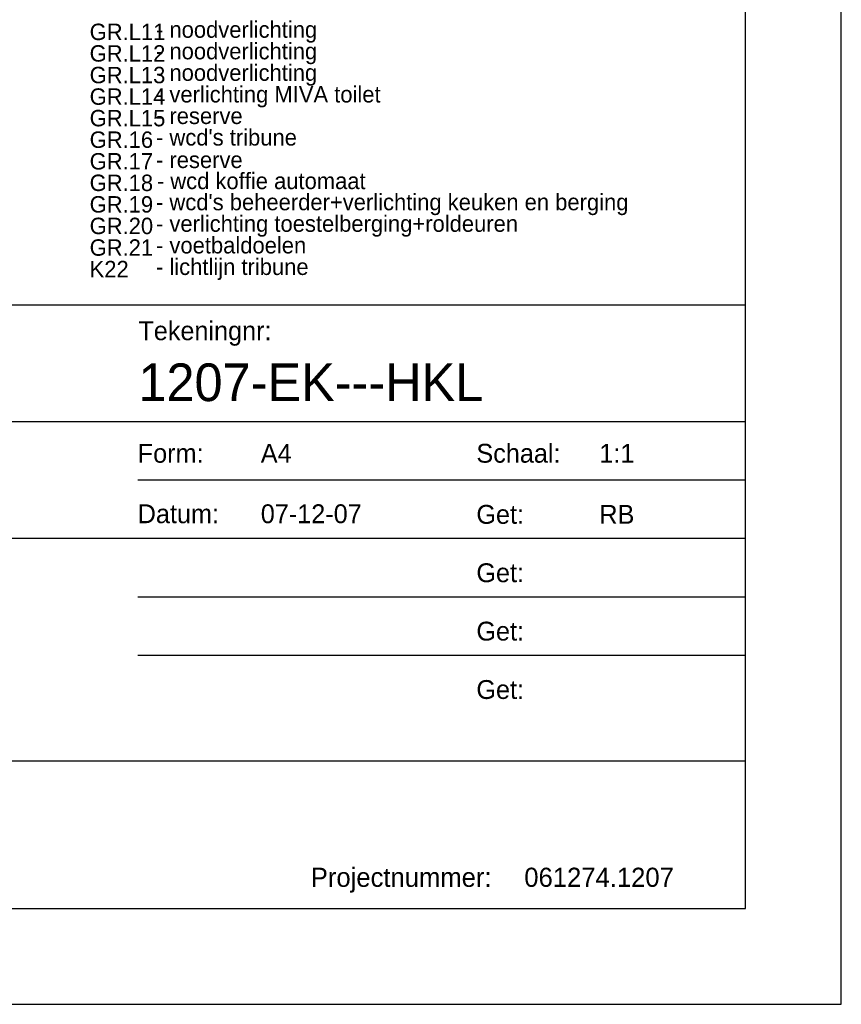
# Model space of a CAD drawing. Extents: x 0 to 210, y 0 to 297.
# Tile 6 of 68: x 124 to 210, y 0 to 103. Entities that reach past the tile are written whole.
import ezdxf
from ezdxf.enums import TextEntityAlignment as Align

# ---------------------------------------------------------------- set-up
doc = ezdxf.new("R2010")
doc.units = 0
doc.layers.get('0').update_dxf_attribs({"linetype": 'CONTINUOUS'})
for name, color, linetype in [('00att025', 2, 'CONTINUOUS'), ('00att050', 4, 'CONTINUOUS'), ('00kad025', 2, 'CONTINUOUS'), ('00kad050', 4, 'CONTINUOUS'), ('BL$2----', 7, 'CONTINUOUS'), ('BL$4----', 7, 'CONTINUOUS')]:
    doc.layers.add(name, color=color, linetype=linetype)
doc.styles.add('BURO-025', font='BUROFONT.shx', dxfattribs={"height": 2.5})
doc.styles.add('BURO-035', font='BUROFONT.shx', dxfattribs={"height": 3.5})
doc.styles.add('Comic Sans', font='comic.TTF', dxfattribs={"height": 250})

# ---------------------------------------------------------------- blocks, each defined once
blk = doc.blocks.new('A4-VER')
at = {"linetype": 'Continuous'}
for p, q in [((210, 0), (210, 297)), ((200, 10), (200, 287)), ((10, 10), (200, 10)), ((0, 0), (210, 0))]:
    blk.add_line(p, q, dxfattribs=at)
blk = doc.blocks.new('st')
at = {"layer": '00kad025', "color": 4}
for p, q in [((-158.03, 55.61), (-10, 55.61)), ((-73.46, 49.51), (-10, 49.51)), ((-158.03, 43.41), (-10, 43.41)), ((-73.46, 37.31), (-10, 37.31)), ((-73.46, 31.21), (-10, 31.21)), ((-158.03, 20.17), (-10, 20.17))]:
    blk.add_line(p, q, dxfattribs=at)
at = {"layer": '00kad050', "color": 4}
blk.add_line((-158.03, 67.81), (-10, 67.81), dxfattribs=at)
at = {"layer": '00att025', "color": 7, "style": 'Comic Sans'}
for s, height, p in [('Tekeningnr:', 1.9685, (-73.39, 64.11)), ('Form:', 1.969, (-73.46, 51.31)), ('Schaal:', 1.969, (-38.1, 51.31)), ('Datum:', 1.969, (-73.46, 44.99)), ('Get:', 1.969, (-38.1, 44.93)), ('Get:', 1.969, (-38.1, 38.83)), ('Get:', 1.969, (-38.1, 32.73)), ('Get:', 1.969, (-38.1, 26.63))]:
    blk.add_text(s, height=height, dxfattribs=at).set_placement(p)
at = {"layer": '00att025', "linetype": 'Continuous', "style": 'BURO-025'}
blk.add_text('Projectnummer:', height=2, dxfattribs=at).set_placement((-55.39, 6.4), align=Align.BOTTOM_LEFT)
at = {"layer": '00att025', "color": 7, "style": 'Comic Sans', "flags": 8}
for tag, p in [('PROMSCHR', (-134.06, 64.14)), ('PROPDRGVR1', (-134.06, 60.85)), ('PROPDRGVR2', (-134.06, 57.45)), ('TKFASE', (-134.28, 51.56)), ('TKFORMAAT', (-60.61, 51.31)), ('TKSCHAAL', (-25.26, 51.31)), ('TK1OMSCHR', (-134.28, 48.32)), ('TK2OMSCHR', (-134.28, 44.89)), ('TKDATCREAT', (-60.61, 44.99)), ('TKINIT', (-25.26, 44.93)), ('WZ_CODEA', (-73.46, 38.89)), ('WZ_DATUMA', (-60.61, 38.89)), ('WZ_INITSA', (-25.26, 38.83)), ('WZ_CODEB', (-73.46, 32.79)), ('WZ_DATUMB', (-60.61, 32.79)), ('WZ_INITSB', (-25.26, 32.73)), ('WZ_CODEC', (-73.46, 26.69)), ('WZ_DATUMC', (-60.61, 26.69)), ('WZ_INITSC', (-25.26, 26.63)), ('TKFILE', (-112.09, 21.45))]:
    blk.add_attdef(tag, p, '', height=1.97, dxfattribs=at)
at = {"layer": '00att025', "linetype": 'Continuous', "style": 'BURO-025', "flags": 8}
blk.add_attdef('PROJECTNUMMER', text='', height=2, dxfattribs=at).set_placement((-33.84, 6.4), align=Align.BOTTOM_LEFT)
at = {"layer": '00att050', "color": 4, "style": 'Comic Sans'}
blk.add_attdef('TKTEKNR', (-73.39, 57.73), '', height=3.94, dxfattribs=at)

msp = doc.modelspace()

# ---------------------------------------------------------------- block references
at = {"layer": 'BL$2----'}
msp.add_blockref('A4-VER', (0, 0), dxfattribs=at)
at = {"layer": 'BL$4----'}
ref = msp.add_blockref('st', (210, 5.27), dxfattribs=at)
ref.add_attrib('TKTEKNR', '1207-EK---HKL', (136.61, 63.01), dxfattribs={"layer": '00att050', "color": 4, "height": 3.94, "style": 'Comic Sans'})
ref.add_attrib('TKFORMAAT', 'A4', (149.39, 56.58), dxfattribs={"layer": '00att025', "color": 7, "height": 1.969, "style": 'Comic Sans', "flags": 8})
ref.add_attrib('TKSCHAAL', '1:1', (184.74, 56.58), dxfattribs={"layer": '00att025', "color": 7, "height": 1.969, "style": 'Comic Sans', "flags": 8})
ref.add_attrib('TKINIT', 'RB', (184.74, 50.2), dxfattribs={"layer": '00att025', "color": 7, "height": 1.969, "style": 'Comic Sans', "flags": 8})
ref.add_attrib('TKDATCREAT', '07-12-07', (149.39, 50.26), dxfattribs={"layer": '00att025', "color": 7, "height": 1.969, "style": 'Comic Sans', "flags": 8})
ref.add_attrib('PROJECTNUMMER', ' 061274.1207', dxfattribs={"layer": '00att025', "linetype": 'Continuous', "height": 2, "style": 'BURO-025', "flags": 8}).set_placement((176.16, 11.67), align=Align.BOTTOM_LEFT)

# ---------------------------------------------------------------- texts
at = {"layer": 'BL$4----', "style": 'BURO-035'}
for s, p in [('GR.L11', (131.52, 100.73)), ('- noodverlichting', (138.45, 100.97)), ('GR.L12', (131.52, 98.48)), ('- noodverlichting', (138.45, 98.72)), ('GR.L13', (131.52, 96.22)), ('- noodverlichting', (138.45, 96.47)), ('GR.L14', (131.52, 93.97)), ('- verlichting MIVA toilet', (138.45, 94.21)), ('GR.L15', (131.52, 91.72)), ('- reserve', (138.45, 91.96)), ("- wcd's tribune", (138.45, 89.71)), ('GR.16', (131.52, 89.47)), ('GR.17', (131.52, 87.21)), ('- reserve', (138.45, 87.36)), ('GR.18', (131.52, 84.96)), ('- wcd koffie automaat', (138.54, 85.16)), ('GR.19', (131.52, 82.71)), ("- wcd's beheerder+verlichting keuken en berging", (138.45, 82.95)), ('- verlichting toestelberging+roldeuren', (138.45, 80.7)), ('GR.20', (131.52, 80.46)), ('- voetbaldoelen', (138.45, 78.44)), ('GR.21', (131.52, 78.2)), ('K22', (131.52, 75.95)), ('- lichtlijn tribune', (138.45, 76.19))]:
    msp.add_text(s, height=1.715, dxfattribs=at).set_placement(p)

doc.saveas('drawing.dxf')
